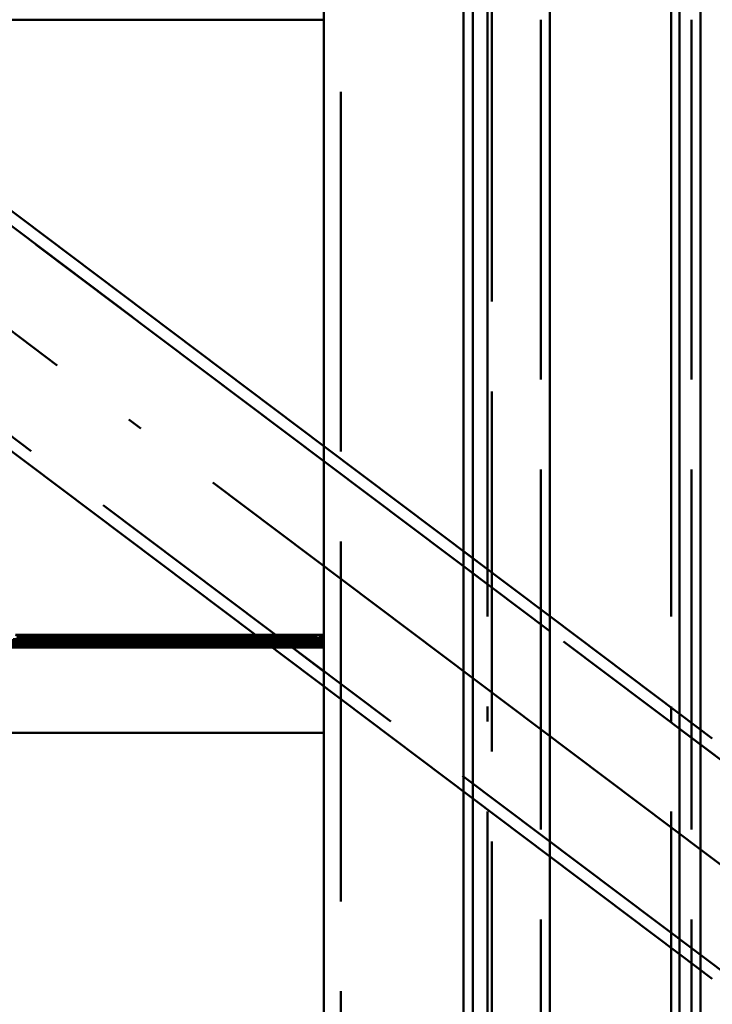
# Paper-space layout 'Layout1' of a CAD drawing. Extents: x -2 to 1033, y -36 to 596.
# Tile 234 of 256: x 374.47 to 380.24, y 486.28 to 494.49. Entities that reach past the tile are written whole.
import ezdxf

# ---------------------------------------------------------------- set-up
doc = ezdxf.new("R2010")
doc.units = 0
doc.linetypes.add('ACAD_ISO02W100', pattern=[15, 12, -3])
doc.linetypes.add('ACAD_ISO04W100', pattern=[30.5, 24, -3, 0.5, -3])
for name, color, linetype, lineweight in [('SS_ZEBRIK KOŠ', 75, 'CONTINUOUS', 50), ('SS_ZEBRIKY', 24, 'CONTINUOUS', 50), ('SS_ZTUŽENÍ STĚNY', 203, 'CONTINUOUS', 50)]:
    doc.layers.add(name, color=color, linetype=linetype, lineweight=lineweight)

psp = doc.layouts.get("Layout1")

# ---------------------------------------------------------------- linework, layer by layer
at = {"layer": 'SS_ZEBRIK KOŠ', "color": 1, "linetype": 'Continuous', "ltscale": 0.25}
for p, q in [((378.1698, 546.985), (378.1698, 420.885)), ((378.2464, 420.885), (378.2464, 546.985)), ((378.8892, 420.885), (378.8892, 546.985)), ((379.9707, 515.085), (379.9707, 484.685)), ((380.1444, 515.085), (380.1444, 484.685))]:
    psp.add_line(p, q, dxfattribs=at)
at = {"layer": 'SS_ZEBRIK KOŠ', "color": 7, "linetype": 'ACAD_ISO04W100', "ltscale": 0.25}
for p, q in [((378.3686, 420.885), (378.3686, 546.985)), ((379.9, 420.885), (379.9, 546.985))]:
    psp.add_line(p, q, dxfattribs=at)
at = {"layer": 'SS_ZEBRIK KOŠ', "color": 3, "linetype": 'ACAD_ISO02W100', "ltscale": 0.25}
for p, q in [((378.8126, 546.985), (378.8126, 420.885)), ((380.0692, 546.985), (380.0692, 420.885))]:
    psp.add_line(p, q, dxfattribs=at)
at = {"layer": 'SS_ZEBRIKY', "color": 7, "linetype": 'ACAD_ISO04W100', "ltscale": 0.25}
psp.add_line((377.0063, 524.985), (377.0063, 378.385), dxfattribs=at)
at = {"layer": 'SS_ZEBRIKY', "color": 3, "linetype": 'ACAD_ISO02W100', "ltscale": 0.25}
for p, q in [((377.1463, 378.385), (377.1463, 524.985)), ((378.4063, 420.885), (378.4063, 524.985)), ((374.4161, 489.3202), (374.5966, 489.3202)), ((374.4374, 489.3568), (374.5053, 489.321)), ((374.4463, 489.321), (374.4764, 489.281)), ((374.5063, 489.321), (374.4463, 489.321)), ((374.5063, 489.321), (374.4579, 489.281)), ((374.4764, 489.281), (374.5063, 489.321)), ((374.5063, 489.3568), (374.5053, 489.321)), ((374.5063, 489.3568), (374.6099, 489.321)), ((374.5063, 489.3568), (374.5063, 489.321)), ((374.5063, 489.321), (374.5363, 489.281)), ((374.5063, 489.321), (374.5548, 489.281)), ((374.5663, 489.321), (374.5063, 489.321)), ((374.5363, 489.281), (374.5663, 489.321)), ((374.6184, 489.3568), (374.5469, 489.321)), ((374.5548, 489.281), (374.5663, 489.321)), ((374.6524, 489.321), (374.5583, 489.281)), ((374.6313, 489.3185), (374.5583, 489.281)), ((374.5663, 489.321), (374.5753, 489.3568)), ((374.5663, 489.321), (374.5935, 489.281)), ((374.6403, 489.281), (374.5663, 489.321)), ((374.5663, 489.321), (374.6679, 489.281)), ((374.6103, 489.321), (374.5663, 489.321)), ((374.5683, 489.281), (374.6524, 489.321)), ((374.6363, 489.321), (374.5683, 489.281)), ((374.5743, 489.321), (374.6369, 489.3568)), ((374.5743, 489.321), (374.6184, 489.3568)), ((374.5748, 489.321), (374.6369, 489.3568)), ((374.5748, 489.321), (374.6184, 489.3568)), ((374.6099, 489.321), (374.5753, 489.3568)), ((374.6869, 489.321), (374.5753, 489.3568)), ((374.5948, 489.281), (374.6413, 489.3133)), ((374.5948, 489.281), (374.6568, 489.3054)), ((374.6103, 489.321), (374.6258, 489.3568)), ((374.6403, 489.281), (374.6103, 489.321)), ((374.6103, 489.321), (374.6679, 489.281)), ((374.6944, 489.281), (374.6103, 489.321)), ((374.6103, 489.321), (374.7043, 489.281)), ((374.6134, 489.321), (374.6103, 489.321)), ((374.6184, 489.3568), (374.6363, 489.321)), ((374.6224, 489.281), (374.6963, 489.321)), ((374.6224, 489.281), (374.6524, 489.321)), ((374.6869, 489.321), (374.6258, 489.3568)), ((374.7158, 489.321), (374.6258, 489.3568)), ((374.6263, 489.321), (374.6442, 489.3568)), ((374.6944, 489.281), (374.6263, 489.321)), ((374.7043, 489.281), (374.6263, 489.321)), ((374.6363, 489.321), (374.6313, 489.3185)), ((374.6493, 489.321), (374.6369, 489.3568)), ((374.6401, 489.3486), (374.6369, 489.3568)), ((374.6524, 489.321), (374.6369, 489.3568)), ((374.6369, 489.3568), (374.6403, 489.349)), ((374.651, 489.321), (374.6401, 489.3486)), ((374.6403, 489.349), (374.6524, 489.321)), ((374.6413, 489.3133), (374.6524, 489.321)), ((374.6493, 489.321), (374.6874, 489.3568)), ((374.6661, 489.3202), (374.6493, 489.321)), ((374.651, 489.321), (374.6728, 489.3425)), ((374.6568, 489.3054), (374.6963, 489.321)), ((374.6661, 489.3202), (374.7563, 489.3568)), ((374.6661, 489.3202), (374.6874, 489.3568)), ((374.6796, 489.3168), (374.6661, 489.3202)), ((374.6692, 489.281), (374.6963, 489.321)), ((374.6796, 489.3168), (374.7563, 489.3568)), ((374.7563, 489.3115), (374.6796, 489.3168)), ((374.6963, 489.321), (374.6874, 489.3568)), ((374.6963, 489.321), (374.6936, 489.3321)), ((374.7079, 489.281), (374.6963, 489.321)), ((374.6963, 489.321), (374.7264, 489.281)), ((374.7079, 489.281), (374.7563, 489.321)), ((374.7563, 489.321), (374.7264, 489.281)), ((374.7563, 489.3568), (374.7303, 489.3168)), ((374.7303, 489.3168), (374.7563, 489.3115)), ((374.7563, 489.3568), (374.7824, 489.3168)), ((374.7563, 489.3568), (374.833, 489.3168)), ((374.7563, 489.3568), (374.7563, 489.321)), ((374.7563, 489.321), (374.7863, 489.281)), ((374.7563, 489.321), (374.8048, 489.281)), ((374.7563, 489.3115), (374.833, 489.3168)), ((374.7824, 489.3168), (374.7563, 489.3115)), ((374.8163, 489.321), (374.7863, 489.281)), ((374.8163, 489.321), (374.8048, 489.281)), ((374.8083, 489.281), (374.9024, 489.321)), ((374.8863, 489.321), (374.8083, 489.281)), ((374.8253, 489.3568), (374.8163, 489.321)), ((374.8191, 489.3321), (374.8163, 489.321)), ((374.8163, 489.321), (374.8344, 489.2944)), ((374.8163, 489.321), (374.8903, 489.281)), ((374.8163, 489.321), (374.8559, 489.3054)), ((374.9024, 489.321), (374.8183, 489.281)), ((374.8863, 489.321), (374.8183, 489.281)), ((374.8253, 489.3568), (374.8191, 489.3321)), ((374.8226, 489.3339), (374.8599, 489.321)), ((374.8869, 489.3568), (374.8248, 489.321)), ((374.8248, 489.321), (374.8684, 489.3568)), ((374.8253, 489.3568), (374.833, 489.3168)), ((374.8253, 489.3568), (374.8466, 489.3202)), ((374.8253, 489.3568), (374.8634, 489.321)), ((374.833, 489.3168), (374.8466, 489.3202)), ((374.8393, 489.3423), (374.8599, 489.321)), ((374.8448, 489.281), (374.9463, 489.321)), ((374.8448, 489.281), (374.9024, 489.321)), ((374.8634, 489.321), (374.8466, 489.3202)), ((374.8516, 489.3484), (374.8767, 489.3403)), ((374.8559, 489.3054), (374.9179, 489.281)), ((374.8758, 489.3568), (374.8603, 489.321)), ((374.8724, 489.349), (374.8603, 489.321)), ((374.8603, 489.321), (374.8903, 489.281)), ((374.8603, 489.321), (374.8713, 489.3133)), ((374.8603, 489.321), (374.9444, 489.281)), ((374.8745, 489.315), (374.8603, 489.321)), ((374.8758, 489.3568), (374.8634, 489.321)), ((374.8684, 489.3568), (374.8863, 489.321)), ((374.8713, 489.3133), (374.9179, 489.281)), ((374.8758, 489.3568), (374.8724, 489.349)), ((374.9463, 489.321), (374.8724, 489.281)), ((374.9024, 489.321), (374.8724, 489.281)), ((374.9543, 489.281), (374.8745, 489.315)), ((374.8758, 489.3568), (374.9369, 489.321)), ((374.8758, 489.3568), (374.9389, 489.321)), ((374.8758, 489.3568), (374.9658, 489.321)), ((374.8763, 489.321), (374.8942, 489.3568)), ((374.8763, 489.321), (374.9444, 489.281)), ((374.8813, 489.3185), (374.8763, 489.321)), ((374.8767, 489.3403), (374.9369, 489.321)), ((374.9543, 489.281), (374.8813, 489.3185)), ((374.8869, 489.3568), (374.901, 489.321)), ((374.8869, 489.3568), (374.9024, 489.321)), ((374.9389, 489.321), (374.8942, 489.3568)), ((374.9658, 489.321), (374.8942, 489.3568)), ((374.9024, 489.321), (374.8993, 489.321)), ((374.9374, 489.3568), (374.901, 489.321)), ((374.9463, 489.321), (374.9024, 489.321)), ((374.9161, 489.3202), (375.0966, 489.3202)), ((374.9463, 489.321), (374.9192, 489.281)), ((374.9374, 489.3568), (374.9463, 489.321)), ((374.9374, 489.3568), (375.0053, 489.321)), ((374.9463, 489.321), (374.9579, 489.281)), ((374.9463, 489.321), (374.9764, 489.281)), ((375.0063, 489.321), (374.9463, 489.321)), ((375.0063, 489.321), (374.9579, 489.281)), ((374.9764, 489.281), (375.0063, 489.321)), ((375.0063, 489.3568), (375.0053, 489.321)), ((375.0063, 489.3568), (375.1099, 489.321)), ((375.0063, 489.3568), (375.0063, 489.321)), ((375.0063, 489.321), (375.0363, 489.281)), ((375.0063, 489.321), (375.0548, 489.281)), ((375.0663, 489.321), (375.0063, 489.321)), ((375.0363, 489.281), (375.0663, 489.321)), ((375.1184, 489.3568), (375.0469, 489.321)), ((375.0548, 489.281), (375.0663, 489.321)), ((375.1524, 489.321), (375.0583, 489.281)), ((375.1313, 489.3185), (375.0583, 489.281)), ((375.0663, 489.321), (375.0753, 489.3568)), ((375.0663, 489.321), (375.0935, 489.281)), ((375.1403, 489.281), (375.0663, 489.321)), ((375.0663, 489.321), (375.1679, 489.281)), ((375.1103, 489.321), (375.0663, 489.321)), ((375.0683, 489.281), (375.1524, 489.321)), ((375.1363, 489.321), (375.0683, 489.281)), ((375.0743, 489.321), (375.1369, 489.3568)), ((375.0743, 489.321), (375.1184, 489.3568)), ((375.0748, 489.321), (375.1369, 489.3568)), ((375.0748, 489.321), (375.1184, 489.3568)), ((375.1099, 489.321), (375.0753, 489.3568)), ((375.1869, 489.321), (375.0753, 489.3568)), ((375.0948, 489.281), (375.1413, 489.3133)), ((375.0948, 489.281), (375.1568, 489.3054)), ((375.1103, 489.321), (375.1258, 489.3568)), ((375.1403, 489.281), (375.1103, 489.321)), ((375.1103, 489.321), (375.1679, 489.281)), ((375.1944, 489.281), (375.1103, 489.321)), ((375.1103, 489.321), (375.2043, 489.281)), ((375.1134, 489.321), (375.1103, 489.321)), ((375.1184, 489.3568), (375.1363, 489.321)), ((375.1224, 489.281), (375.1963, 489.321)), ((375.1224, 489.281), (375.1524, 489.321)), ((375.1869, 489.321), (375.1258, 489.3568)), ((375.2158, 489.321), (375.1258, 489.3568)), ((375.1263, 489.321), (375.1442, 489.3568)), ((375.1944, 489.281), (375.1263, 489.321)), ((375.2043, 489.281), (375.1263, 489.321)), ((375.1363, 489.321), (375.1313, 489.3185)), ((375.1493, 489.321), (375.1369, 489.3568)), ((375.1401, 489.3486), (375.1369, 489.3568)), ((375.1524, 489.321), (375.1369, 489.3568)), ((375.1369, 489.3568), (375.1403, 489.349)), ((375.151, 489.321), (375.1401, 489.3486)), ((375.1403, 489.349), (375.1524, 489.321)), ((375.1413, 489.3133), (375.1524, 489.321)), ((375.1493, 489.321), (375.1874, 489.3568)), ((375.1493, 489.321), (375.1661, 489.3202)), ((375.151, 489.321), (375.1728, 489.3425)), ((375.1568, 489.3054), (375.1963, 489.321)), ((375.1661, 489.3202), (375.2563, 489.3568)), ((375.1661, 489.3202), (375.1874, 489.3568)), ((375.1661, 489.3202), (375.1796, 489.3168)), ((375.1692, 489.281), (375.1963, 489.321)), ((375.1796, 489.3168), (375.2563, 489.3568)), ((375.1796, 489.3168), (375.2563, 489.3115)), ((375.1963, 489.321), (375.1874, 489.3568)), ((375.1963, 489.321), (375.1936, 489.3321)), ((375.2079, 489.281), (375.1963, 489.321)), ((375.1963, 489.321), (375.2264, 489.281)), ((375.2079, 489.281), (375.2563, 489.321)), ((375.2563, 489.321), (375.2264, 489.281)), ((375.2563, 489.3568), (375.2303, 489.3168)), ((375.2303, 489.3168), (375.2563, 489.3115)), ((375.2563, 489.3568), (375.2824, 489.3168)), ((375.2563, 489.3568), (375.333, 489.3168)), ((375.2563, 489.3568), (375.2563, 489.321)), ((375.2563, 489.321), (375.2863, 489.281)), ((375.2563, 489.321), (375.3048, 489.281)), ((375.2563, 489.3115), (375.333, 489.3168)), ((375.2824, 489.3168), (375.2563, 489.3115)), ((375.2863, 489.281), (375.3163, 489.321)), ((375.3163, 489.321), (375.3048, 489.281)), ((375.3083, 489.281), (375.4024, 489.321)), ((375.3863, 489.321), (375.3083, 489.281)), ((375.3253, 489.3568), (375.3163, 489.321)), ((375.3163, 489.321), (375.3344, 489.2944)), ((375.3163, 489.321), (375.3903, 489.281)), ((375.3163, 489.321), (375.3559, 489.3054)), ((375.4024, 489.321), (375.3183, 489.281)), ((375.3863, 489.321), (375.3183, 489.281)), ((375.3226, 489.3339), (375.3599, 489.321)), ((375.3869, 489.3568), (375.3248, 489.321)), ((375.3248, 489.321), (375.3684, 489.3568)), ((375.3253, 489.3568), (375.333, 489.3168)), ((375.3253, 489.3568), (375.3466, 489.3202)), ((375.3253, 489.3568), (375.3634, 489.321)), ((375.333, 489.3168), (375.3466, 489.3202)), ((375.3393, 489.3423), (375.3599, 489.321)), ((375.3448, 489.281), (375.4463, 489.321)), ((375.3448, 489.281), (375.4024, 489.321)), ((375.3634, 489.321), (375.3466, 489.3202)), ((375.3516, 489.3484), (375.3767, 489.3403)), ((375.3559, 489.3054), (375.4179, 489.281)), ((375.3758, 489.3568), (375.3603, 489.321)), ((375.3724, 489.349), (375.3603, 489.321)), ((375.3603, 489.321), (375.3903, 489.281)), ((375.3603, 489.321), (375.3713, 489.3133)), ((375.3603, 489.321), (375.4444, 489.281)), ((375.3745, 489.315), (375.3603, 489.321)), ((375.3758, 489.3568), (375.3634, 489.321)), ((375.3684, 489.3568), (375.3863, 489.321)), ((375.3713, 489.3133), (375.4179, 489.281)), ((375.3758, 489.3568), (375.3724, 489.349)), ((375.4463, 489.321), (375.3724, 489.281)), ((375.4024, 489.321), (375.3724, 489.281)), ((375.4543, 489.281), (375.3745, 489.315)), ((375.3758, 489.3568), (375.4369, 489.321)), ((375.3758, 489.3568), (375.4389, 489.321)), ((375.3758, 489.3568), (375.4658, 489.321)), ((375.3763, 489.321), (375.3813, 489.331)), ((375.3763, 489.321), (375.4444, 489.281)), ((375.3813, 489.3185), (375.3763, 489.321)), ((375.3767, 489.3403), (375.4369, 489.321)), ((375.3813, 489.331), (375.3942, 489.3568)), ((375.4543, 489.281), (375.3813, 489.3185)), ((375.3869, 489.3568), (375.401, 489.321)), ((375.3869, 489.3568), (375.4024, 489.321)), ((375.4389, 489.321), (375.3942, 489.3568)), ((375.4658, 489.321), (375.3942, 489.3568)), ((375.4024, 489.321), (375.3993, 489.321)), ((375.4374, 489.3568), (375.401, 489.321)), ((375.4463, 489.321), (375.4024, 489.321)), ((375.4161, 489.3202), (375.5966, 489.3202)), ((375.4463, 489.321), (375.4192, 489.281)), ((375.4374, 489.3568), (375.4463, 489.321)), ((375.4374, 489.3568), (375.5053, 489.321)), ((375.4463, 489.321), (375.4579, 489.281)), ((375.4463, 489.321), (375.4764, 489.281)), ((375.5063, 489.321), (375.4463, 489.321)), ((375.5063, 489.321), (375.4579, 489.281)), ((375.4764, 489.281), (375.5063, 489.321)), ((375.5063, 489.3568), (375.5053, 489.321)), ((375.6099, 489.321), (375.5063, 489.3568)), ((375.5063, 489.3568), (375.5063, 489.321)), ((375.5363, 489.281), (375.5063, 489.321)), ((375.5548, 489.281), (375.5063, 489.321)), ((375.5663, 489.321), (375.5063, 489.321)), ((375.5363, 489.281), (375.5663, 489.321)), ((375.6184, 489.3568), (375.5469, 489.321)), ((375.5548, 489.281), (375.5663, 489.321)), ((375.6313, 489.3185), (375.5583, 489.281)), ((375.6382, 489.315), (375.5583, 489.281)), ((375.5663, 489.321), (375.5753, 489.3568)), ((375.5663, 489.321), (375.5935, 489.281)), ((375.6403, 489.281), (375.5663, 489.321)), ((375.5663, 489.321), (375.6679, 489.281)), ((375.6103, 489.321), (375.5663, 489.321)), ((375.5683, 489.281), (375.6524, 489.321)), ((375.5683, 489.281), (375.6363, 489.321)), ((375.6369, 489.3568), (375.5743, 489.321)), ((375.5743, 489.321), (375.6184, 489.3568)), ((375.5748, 489.321), (375.6369, 489.3568)), ((375.5748, 489.321), (375.6184, 489.3568)), ((375.6099, 489.321), (375.5753, 489.3568)), ((375.6869, 489.321), (375.5753, 489.3568)), ((375.5948, 489.281), (375.6413, 489.3133)), ((375.5948, 489.281), (375.6568, 489.3054)), ((375.6103, 489.321), (375.6258, 489.3568)), ((375.6403, 489.281), (375.6103, 489.321)), ((375.6103, 489.321), (375.6679, 489.281)), ((375.6944, 489.281), (375.6103, 489.321)), ((375.6103, 489.321), (375.7043, 489.281)), ((375.6134, 489.321), (375.6103, 489.321)), ((375.6184, 489.3568), (375.6363, 489.321)), ((375.6224, 489.281), (375.6963, 489.321)), ((375.6224, 489.281), (375.6524, 489.321)), ((375.6869, 489.321), (375.6258, 489.3568)), ((375.7158, 489.321), (375.6258, 489.3568)), ((375.6263, 489.321), (375.6442, 489.3568)), ((375.6944, 489.281), (375.6263, 489.321)), ((375.7043, 489.281), (375.6263, 489.321)), ((375.6363, 489.321), (375.6313, 489.3185)), ((375.6493, 489.321), (375.6369, 489.3568)), ((375.6401, 489.3486), (375.6369, 489.3568)), ((375.6369, 489.3568), (375.6403, 489.349)), ((375.6524, 489.321), (375.6369, 489.3568)), ((375.6524, 489.321), (375.6382, 489.315)), ((375.651, 489.321), (375.6401, 489.3486)), ((375.6403, 489.349), (375.6524, 489.321)), ((375.6413, 489.3133), (375.6524, 489.321)), ((375.6493, 489.321), (375.6874, 489.3568)), ((375.6493, 489.321), (375.6661, 489.3202)), ((375.6728, 489.3425), (375.651, 489.321)), ((375.6568, 489.3054), (375.6963, 489.321)), ((375.6661, 489.3202), (375.7563, 489.3568)), ((375.6661, 489.3202), (375.6874, 489.3568)), ((375.6661, 489.3202), (375.6796, 489.3168)), ((375.6692, 489.281), (375.6963, 489.321)), ((375.6796, 489.3168), (375.7563, 489.3568)), ((375.6796, 489.3168), (375.7563, 489.3115)), ((375.6963, 489.321), (375.6874, 489.3568)), ((375.6963, 489.321), (375.6936, 489.3321)), ((375.7079, 489.281), (375.6963, 489.321)), ((375.6963, 489.321), (375.7264, 489.281)), ((375.7079, 489.281), (375.7563, 489.321)), ((375.7264, 489.281), (375.7563, 489.321)), ((375.7563, 489.3568), (375.7303, 489.3168)), ((375.7303, 489.3168), (375.7563, 489.3115)), ((375.7824, 489.3168), (375.7563, 489.3568)), ((375.7563, 489.3568), (375.833, 489.3168)), ((375.7563, 489.321), (375.7563, 489.3568)), ((375.7563, 489.321), (375.7863, 489.281)), ((375.7563, 489.321), (375.8048, 489.281)), ((375.7563, 489.3115), (375.833, 489.3168)), ((375.7563, 489.3115), (375.7824, 489.3168)), ((375.7863, 489.281), (375.8163, 489.321)), ((375.8048, 489.281), (375.8163, 489.321)), ((375.8083, 489.281), (375.9024, 489.321)), ((375.8863, 489.321), (375.8083, 489.281)), ((375.8253, 489.3568), (375.8163, 489.321)), ((375.8191, 489.3321), (375.8163, 489.321)), ((375.8163, 489.321), (375.8344, 489.2944)), ((375.8163, 489.321), (375.8903, 489.281)), ((375.8163, 489.321), (375.8559, 489.3054)), ((375.9024, 489.321), (375.8183, 489.281)), ((375.8863, 489.321), (375.8183, 489.281)), ((375.8253, 489.3568), (375.8191, 489.3321)), ((375.8226, 489.3339), (375.8599, 489.321)), ((375.8869, 489.3568), (375.8248, 489.321)), ((375.8248, 489.321), (375.8684, 489.3568)), ((375.833, 489.3168), (375.8253, 489.3568)), ((375.8253, 489.3568), (375.8466, 489.3202)), ((375.8253, 489.3568), (375.8634, 489.321)), ((375.833, 489.3168), (375.8466, 489.3202)), ((375.8393, 489.3423), (375.8599, 489.321)), ((375.8448, 489.281), (375.9463, 489.321)), ((375.8448, 489.281), (375.9024, 489.321)), ((375.8634, 489.321), (375.8466, 489.3202)), ((375.8516, 489.3484), (375.8767, 489.3403)), ((375.8559, 489.3054), (375.9179, 489.281)), ((375.8758, 489.3568), (375.8603, 489.321)), ((375.8724, 489.349), (375.8603, 489.321)), ((375.8603, 489.321), (375.8903, 489.281)), ((375.8603, 489.321), (375.8713, 489.3133)), ((375.8603, 489.321), (375.9444, 489.281)), ((375.8745, 489.315), (375.8603, 489.321)), ((375.8758, 489.3568), (375.8634, 489.321)), ((375.8684, 489.3568), (375.8863, 489.321)), ((375.8713, 489.3133), (375.9179, 489.281)), ((375.8758, 489.3568), (375.8724, 489.349)), ((375.9463, 489.321), (375.8724, 489.281)), ((375.9024, 489.321), (375.8724, 489.281)), ((375.9543, 489.281), (375.8745, 489.315)), ((375.8758, 489.3568), (375.9369, 489.321)), ((375.8758, 489.3568), (375.9389, 489.321)), ((375.8758, 489.3568), (375.9658, 489.321)), ((375.8763, 489.321), (375.8942, 489.3568)), ((375.8763, 489.321), (375.9444, 489.281)), ((375.8813, 489.3185), (375.8763, 489.321)), ((375.8767, 489.3403), (375.9369, 489.321)), ((375.9543, 489.281), (375.8813, 489.3185)), ((375.8869, 489.3568), (375.901, 489.321)), ((375.8869, 489.3568), (375.9024, 489.321)), ((375.9389, 489.321), (375.8942, 489.3568)), ((375.9658, 489.321), (375.8942, 489.3568)), ((375.9024, 489.321), (375.8993, 489.321)), ((375.9374, 489.3568), (375.901, 489.321)), ((375.9463, 489.321), (375.9024, 489.321)), ((375.9161, 489.3202), (376.0966, 489.3202)), ((375.9192, 489.281), (375.9463, 489.321)), ((375.9374, 489.3568), (375.9463, 489.321)), ((375.9374, 489.3568), (376.0053, 489.321)), ((375.9463, 489.321), (375.9579, 489.281)), ((375.9764, 489.281), (375.9463, 489.321)), ((376.0063, 489.321), (375.9463, 489.321)), ((375.9579, 489.281), (376.0063, 489.321)), ((375.9764, 489.281), (376.0063, 489.321)), ((376.0063, 489.3568), (376.0053, 489.321)), ((376.1099, 489.321), (376.0063, 489.3568)), ((376.0063, 489.321), (376.0063, 489.3568)), ((376.0363, 489.281), (376.0063, 489.321)), ((376.0548, 489.281), (376.0063, 489.321)), ((376.0663, 489.321), (376.0063, 489.321)), ((376.0363, 489.281), (376.0663, 489.321)), ((376.1184, 489.3568), (376.0469, 489.321)), ((376.0548, 489.281), (376.0663, 489.321)), ((376.1524, 489.321), (376.0583, 489.281)), ((376.1313, 489.3185), (376.0583, 489.281)), ((376.0663, 489.321), (376.0753, 489.3568)), ((376.0663, 489.321), (376.0935, 489.281)), ((376.1403, 489.281), (376.0663, 489.321)), ((376.0663, 489.321), (376.1679, 489.281)), ((376.1103, 489.321), (376.0663, 489.321)), ((376.0683, 489.281), (376.1524, 489.321)), ((376.0683, 489.281), (376.1363, 489.321)), ((376.1369, 489.3568), (376.0743, 489.321)), ((376.0743, 489.321), (376.1184, 489.3568)), ((376.0748, 489.321), (376.1369, 489.3568)), ((376.0748, 489.321), (376.1184, 489.3568)), ((376.1099, 489.321), (376.0753, 489.3568)), ((376.1869, 489.321), (376.0753, 489.3568)), ((376.0948, 489.281), (376.1413, 489.3133)), ((376.0948, 489.281), (376.1568, 489.3054)), ((376.1103, 489.321), (376.1258, 489.3568)), ((376.1403, 489.281), (376.1103, 489.321)), ((376.1103, 489.321), (376.1679, 489.281)), ((376.1944, 489.281), (376.1103, 489.321)), ((376.1103, 489.321), (376.2043, 489.281)), ((376.1134, 489.321), (376.1103, 489.321)), ((376.1184, 489.3568), (376.1363, 489.321)), ((376.1224, 489.281), (376.1963, 489.321)), ((376.1224, 489.281), (376.1524, 489.321)), ((376.1869, 489.321), (376.1258, 489.3568)), ((376.2158, 489.321), (376.1258, 489.3568)), ((376.1263, 489.321), (376.1442, 489.3568)), ((376.1944, 489.281), (376.1263, 489.321)), ((376.2043, 489.281), (376.1263, 489.321)), ((376.1363, 489.321), (376.1313, 489.3185)), ((376.1493, 489.321), (376.1369, 489.3568)), ((376.1401, 489.3486), (376.1369, 489.3568)), ((376.1524, 489.321), (376.1369, 489.3568)), ((376.1369, 489.3568), (376.1403, 489.349)), ((376.151, 489.321), (376.1401, 489.3486)), ((376.1403, 489.349), (376.1524, 489.321)), ((376.1413, 489.3133), (376.1524, 489.321)), ((376.1493, 489.321), (376.1874, 489.3568)), ((376.1661, 489.3202), (376.1493, 489.321)), ((376.151, 489.321), (376.1728, 489.3425)), ((376.1568, 489.3054), (376.1963, 489.321)), ((376.1661, 489.3202), (376.2563, 489.3568)), ((376.1661, 489.3202), (376.1874, 489.3568)), ((376.1796, 489.3168), (376.1661, 489.3202)), ((376.1692, 489.281), (376.1963, 489.321)), ((376.1796, 489.3168), (376.2563, 489.3568)), ((376.2563, 489.3115), (376.1796, 489.3168)), ((376.1963, 489.321), (376.1874, 489.3568)), ((376.1963, 489.321), (376.1936, 489.3321)), ((376.2079, 489.281), (376.1963, 489.321)), ((376.1963, 489.321), (376.2264, 489.281)), ((376.2079, 489.281), (376.2563, 489.321)), ((376.2264, 489.281), (376.2563, 489.321)), ((376.2563, 489.3568), (376.2303, 489.3168)), ((376.2303, 489.3168), (376.2563, 489.3115)), ((376.2824, 489.3168), (376.2563, 489.3568)), ((376.2563, 489.3568), (376.333, 489.3168)), ((376.2563, 489.321), (376.2563, 489.3568)), ((376.2563, 489.321), (376.2863, 489.281)), ((376.2563, 489.321), (376.3048, 489.281)), ((376.2563, 489.3115), (376.333, 489.3168)), ((376.2563, 489.3115), (376.2824, 489.3168)), ((376.2863, 489.281), (376.3163, 489.321)), ((376.3048, 489.281), (376.3163, 489.321)), ((376.3083, 489.281), (376.4024, 489.321)), ((376.3863, 489.321), (376.3083, 489.281)), ((376.3253, 489.3568), (376.3163, 489.321)), ((376.3163, 489.321), (376.3344, 489.2944)), ((376.3163, 489.321), (376.3903, 489.281)), ((376.3163, 489.321), (376.3559, 489.3054)), ((376.4024, 489.321), (376.3183, 489.281)), ((376.3863, 489.321), (376.3183, 489.281)), ((376.3226, 489.3339), (376.3599, 489.321)), ((376.3869, 489.3568), (376.3248, 489.321)), ((376.3248, 489.321), (376.3684, 489.3568)), ((376.3253, 489.3568), (376.333, 489.3168)), ((376.3253, 489.3568), (376.3466, 489.3202)), ((376.3253, 489.3568), (376.3634, 489.321)), ((376.333, 489.3168), (376.3466, 489.3202)), ((376.3393, 489.3423), (376.3599, 489.321)), ((376.3448, 489.281), (376.4463, 489.321)), ((376.3448, 489.281), (376.4024, 489.321)), ((376.3634, 489.321), (376.3466, 489.3202)), ((376.3516, 489.3484), (376.3767, 489.3403)), ((376.3559, 489.3054), (376.4179, 489.281)), ((376.3758, 489.3568), (376.3603, 489.321)), ((376.3724, 489.349), (376.3603, 489.321)), ((376.3603, 489.321), (376.3903, 489.281)), ((376.3603, 489.321), (376.3713, 489.3133)), ((376.3603, 489.321), (376.4444, 489.281)), ((376.3745, 489.315), (376.3603, 489.321)), ((376.3758, 489.3568), (376.3634, 489.321)), ((376.3684, 489.3568), (376.3863, 489.321)), ((376.3713, 489.3133), (376.4179, 489.281)), ((376.3758, 489.3568), (376.3724, 489.349)), ((376.4463, 489.321), (376.3724, 489.281)), ((376.4024, 489.321), (376.3724, 489.281)), ((376.4543, 489.281), (376.3745, 489.315)), ((376.3758, 489.3568), (376.4369, 489.321)), ((376.3758, 489.3568), (376.4389, 489.321)), ((376.3758, 489.3568), (376.4658, 489.321)), ((376.3763, 489.321), (376.3942, 489.3568)), ((376.3763, 489.321), (376.4444, 489.281)), ((376.3813, 489.3185), (376.3763, 489.321)), ((376.3767, 489.3403), (376.4369, 489.321)), ((376.4543, 489.281), (376.3813, 489.3185)), ((376.3869, 489.3568), (376.401, 489.321)), ((376.3869, 489.3568), (376.4024, 489.321)), ((376.4389, 489.321), (376.3942, 489.3568)), ((376.4658, 489.321), (376.3942, 489.3568)), ((376.4024, 489.321), (376.3993, 489.321)), ((376.4374, 489.3568), (376.401, 489.321)), ((376.4463, 489.321), (376.4024, 489.321)), ((376.4161, 489.3202), (376.5966, 489.3202)), ((376.4192, 489.281), (376.4463, 489.321)), ((376.4374, 489.3568), (376.4463, 489.321)), ((376.4374, 489.3568), (376.5053, 489.321)), ((376.4463, 489.321), (376.4579, 489.281)), ((376.4764, 489.281), (376.4463, 489.321)), ((376.5063, 489.321), (376.4463, 489.321)), ((376.4579, 489.281), (376.5063, 489.321)), ((376.4764, 489.281), (376.5063, 489.321)), ((376.5053, 489.321), (376.5063, 489.3568)), ((376.6099, 489.321), (376.5063, 489.3568)), ((376.5063, 489.321), (376.5063, 489.3568)), ((376.5363, 489.281), (376.5063, 489.321)), ((376.5548, 489.281), (376.5063, 489.321)), ((376.5663, 489.321), (376.5063, 489.321)), ((376.5363, 489.281), (376.5663, 489.321)), ((376.6184, 489.3568), (376.5469, 489.321)), ((376.5548, 489.281), (376.5663, 489.321)), ((376.6313, 489.3185), (376.5583, 489.281)), ((376.6382, 489.315), (376.5583, 489.281)), ((376.5663, 489.321), (376.5753, 489.3568)), ((376.5663, 489.321), (376.5935, 489.281)), ((376.6403, 489.281), (376.5663, 489.321)), ((376.5663, 489.321), (376.6679, 489.281)), ((376.6103, 489.321), (376.5663, 489.321)), ((376.5683, 489.281), (376.6524, 489.321)), ((376.5683, 489.281), (376.6363, 489.321)), ((376.5743, 489.321), (376.6369, 489.3568)), ((376.6184, 489.3568), (376.5743, 489.321)), ((376.5748, 489.321), (376.6369, 489.3568)), ((376.5748, 489.321), (376.6184, 489.3568)), ((376.6099, 489.321), (376.5753, 489.3568)), ((376.6869, 489.321), (376.5753, 489.3568)), ((376.5948, 489.281), (376.6413, 489.3133)), ((376.5948, 489.281), (376.6568, 489.3054)), ((376.6103, 489.321), (376.6258, 489.3568)), ((376.6403, 489.281), (376.6103, 489.321)), ((376.6103, 489.321), (376.6679, 489.281)), ((376.6944, 489.281), (376.6103, 489.321)), ((376.6103, 489.321), (376.7043, 489.281)), ((376.6134, 489.321), (376.6103, 489.321)), ((376.6184, 489.3568), (376.6313, 489.331)), ((376.6224, 489.281), (376.6963, 489.321)), ((376.6224, 489.281), (376.6524, 489.321)), ((376.6869, 489.321), (376.6258, 489.3568)), ((376.7158, 489.321), (376.6258, 489.3568)), ((376.6263, 489.321), (376.6442, 489.3568)), ((376.6944, 489.281), (376.6263, 489.321)), ((376.7043, 489.281), (376.6263, 489.321)), ((376.6313, 489.331), (376.6363, 489.321)), ((376.6363, 489.321), (376.6313, 489.3185)), ((376.6493, 489.321), (376.6369, 489.3568)), ((376.6401, 489.3486), (376.6369, 489.3568)), ((376.6369, 489.3568), (376.6403, 489.349)), ((376.6524, 489.321), (376.6369, 489.3568)), ((376.6524, 489.321), (376.6382, 489.315)), ((376.651, 489.321), (376.6401, 489.3486)), ((376.6403, 489.349), (376.6524, 489.321)), ((376.6413, 489.3133), (376.6524, 489.321)), ((376.6493, 489.321), (376.6874, 489.3568)), ((376.6493, 489.321), (376.6661, 489.3202)), ((376.651, 489.321), (376.6728, 489.3425)), ((376.6568, 489.3054), (376.6963, 489.321)), ((376.6661, 489.3202), (376.7563, 489.3568)), ((376.6661, 489.3202), (376.6874, 489.3568)), ((376.6661, 489.3202), (376.6796, 489.3168)), ((376.6692, 489.281), (376.6963, 489.321)), ((376.6796, 489.3168), (376.7563, 489.3568)), ((376.6796, 489.3168), (376.7563, 489.3115)), ((376.6963, 489.321), (376.6874, 489.3568)), ((376.6963, 489.321), (376.6936, 489.3321)), ((376.7079, 489.281), (376.6963, 489.321)), ((376.6963, 489.321), (376.7264, 489.281)), ((376.7079, 489.281), (376.7563, 489.321)), ((376.7264, 489.281), (376.7563, 489.321)), ((376.7303, 489.3168), (376.7563, 489.3568)), ((376.7563, 489.3115), (376.7303, 489.3168)), ((376.7824, 489.3168), (376.7563, 489.3568)), ((376.7563, 489.3568), (376.833, 489.3168)), ((376.7563, 489.321), (376.7563, 489.3568)), ((376.7563, 489.321), (376.7863, 489.281)), ((376.7563, 489.321), (376.8048, 489.281)), ((376.7563, 489.3115), (376.833, 489.3168)), ((376.7563, 489.3115), (376.7824, 489.3168)), ((376.7563, 489.3115), (377.0063, 489.3117)), ((377.0063, 489.286), (376.7563, 489.3115)), ((376.7863, 489.281), (376.8163, 489.321)), ((376.8869, 489.3568), (376.8044, 489.321)), ((376.8044, 489.321), (376.8684, 489.3568)), ((376.8163, 489.321), (376.8048, 489.281)), ((376.8113, 489.281), (376.9024, 489.321)), ((376.8863, 489.321), (376.8113, 489.281)), ((376.9024, 489.321), (376.8114, 489.281)), ((376.8863, 489.321), (376.8114, 489.281)), ((376.8253, 489.3568), (376.8163, 489.321)), ((376.8191, 489.332), (376.8163, 489.321)), ((376.8163, 489.321), (376.8349, 489.2936)), ((376.8163, 489.321), (376.8903, 489.281)), ((376.8566, 489.3052), (376.8163, 489.321)), ((376.8228, 489.3339), (376.8599, 489.321)), ((376.833, 489.3168), (376.8253, 489.3568)), ((376.8253, 489.3568), (376.8466, 489.3202)), ((376.8253, 489.3568), (376.8634, 489.321)), ((376.8869, 489.3568), (376.8328, 489.321)), ((376.833, 489.3168), (376.8466, 489.3202)), ((376.833, 489.3168), (377.0063, 489.3117)), ((376.8599, 489.321), (376.8394, 489.3422)), ((376.8466, 489.3202), (377.0063, 489.321)), ((376.8466, 489.3202), (376.8634, 489.321)), ((377.0063, 489.3117), (376.8466, 489.3202)), ((376.8497, 489.281), (376.9463, 489.321)), ((376.8497, 489.281), (376.9024, 489.321)), ((376.9463, 489.321), (376.8501, 489.281)), ((376.9024, 489.321), (376.8501, 489.281)), ((376.8516, 489.3484), (376.8767, 489.3403)), ((376.9179, 489.281), (376.8566, 489.3052)), ((376.8758, 489.3568), (376.8603, 489.321)), ((376.8603, 489.321), (376.8903, 489.281)), ((376.8716, 489.3132), (376.8603, 489.321)), ((376.8603, 489.321), (376.9444, 489.281)), ((376.8603, 489.321), (376.8748, 489.3149)), ((376.8634, 489.321), (376.8758, 489.3568)), ((376.8684, 489.3568), (376.8863, 489.321)), ((376.9179, 489.281), (376.8716, 489.3132)), ((376.8748, 489.3149), (376.9543, 489.281)), ((376.9369, 489.321), (376.8758, 489.3568)), ((376.8758, 489.3568), (376.9389, 489.321)), ((376.8758, 489.3568), (376.9658, 489.321)), ((376.8763, 489.321), (376.8942, 489.3568)), ((376.9444, 489.281), (376.8763, 489.321)), ((376.8814, 489.3184), (376.8763, 489.321)), ((376.8767, 489.3403), (376.9369, 489.321)), ((376.9374, 489.3568), (376.8794, 489.321)), ((376.8794, 489.321), (376.8869, 489.3568)), ((376.9543, 489.281), (376.8814, 489.3184)), ((376.8869, 489.3568), (376.9024, 489.321)), ((376.9389, 489.321), (376.8942, 489.3568)), ((376.9658, 489.321), (376.8942, 489.3568)), ((376.9024, 489.321), (376.8993, 489.321)), ((376.9463, 489.321), (376.9024, 489.321)), ((376.9192, 489.281), (376.9463, 489.321)), ((377.0063, 489.321), (376.9196, 489.281)), ((376.9463, 489.321), (376.9196, 489.281)), ((376.9374, 489.3568), (376.9393, 489.321)), ((376.9374, 489.3568), (376.9463, 489.321)), ((377.0063, 489.3568), (376.9393, 489.321)), ((376.9471, 489.281), (376.9463, 489.321)), ((377.0063, 489.321), (376.9463, 489.321)), ((376.9471, 489.281), (377.0063, 489.321)), ((376.9764, 489.281), (377.0063, 489.321)), ((369.0063, 489.286), (377.0063, 489.286)), ((377.0063, 489.2734), (369.0063, 489.2734)), ((369.0063, 489.267), (377.0063, 489.267)), ((369.0063, 489.266), (377.0063, 489.266)), ((377.0063, 489.2593), (369.0063, 489.2593)), ((374.4192, 489.281), (374.5063, 489.2734)), ((374.4192, 489.281), (374.4764, 489.281)), ((374.4764, 489.281), (374.5063, 489.2734)), ((374.4764, 489.281), (374.5363, 489.281)), ((374.5935, 489.281), (374.5063, 489.2734)), ((374.5063, 489.2734), (374.5363, 489.281)), ((374.5363, 489.281), (374.5935, 489.281)), ((374.5935, 489.281), (374.9192, 489.281)), ((374.7563, 489.2734), (374.6692, 489.281)), ((374.7264, 489.281), (374.7563, 489.2734)), ((374.7563, 489.2734), (374.8435, 489.281)), ((374.7863, 489.281), (374.7563, 489.2734)), ((374.8344, 489.2944), (374.8435, 489.281)), ((374.9192, 489.281), (375.0063, 489.2734)), ((374.9192, 489.281), (374.9764, 489.281)), ((374.9764, 489.281), (375.0063, 489.2734)), ((374.9764, 489.281), (375.0363, 489.281)), ((375.0935, 489.281), (375.0063, 489.2734)), ((375.0063, 489.2734), (375.0363, 489.281)), ((375.0363, 489.281), (375.0935, 489.281)), ((375.0935, 489.281), (375.4192, 489.281)), ((375.2563, 489.2734), (375.1692, 489.281)), ((375.2264, 489.281), (375.2563, 489.2734)), ((375.2563, 489.2734), (375.3435, 489.281)), ((375.2863, 489.281), (375.2563, 489.2734)), ((375.3344, 489.2944), (375.3435, 489.281)), ((375.4192, 489.281), (375.5063, 489.2734)), ((375.4192, 489.281), (375.4764, 489.281)), ((375.5063, 489.2734), (375.4764, 489.281)), ((375.4764, 489.281), (375.5363, 489.281)), ((375.5935, 489.281), (375.5063, 489.2734)), ((375.5063, 489.2734), (375.5363, 489.281)), ((375.5363, 489.281), (375.5935, 489.281)), ((375.5935, 489.281), (375.9192, 489.281)), ((375.7563, 489.2734), (375.6692, 489.281)), ((375.7264, 489.281), (375.7563, 489.2734)), ((375.7563, 489.2734), (375.8435, 489.281)), ((375.7563, 489.2734), (375.7863, 489.281)), ((375.8344, 489.2944), (375.8435, 489.281)), ((375.9192, 489.281), (376.0063, 489.2734)), ((375.9192, 489.281), (375.9764, 489.281)), ((376.0063, 489.2734), (375.9764, 489.281)), ((375.9764, 489.281), (376.0363, 489.281)), ((376.0935, 489.281), (376.0063, 489.2734)), ((376.0063, 489.2734), (376.0363, 489.281)), ((376.0363, 489.281), (376.0935, 489.281)), ((376.0935, 489.281), (376.4192, 489.281)), ((376.2563, 489.2734), (376.1692, 489.281)), ((376.2264, 489.281), (376.2563, 489.2734)), ((376.2563, 489.2734), (376.3435, 489.281)), ((376.2563, 489.2734), (376.2863, 489.281)), ((376.3344, 489.2944), (376.3435, 489.281)), ((376.4192, 489.281), (376.5063, 489.2734)), ((376.4192, 489.281), (376.4764, 489.281)), ((376.5063, 489.2734), (376.4764, 489.281)), ((376.4764, 489.281), (376.5363, 489.281)), ((376.5935, 489.281), (376.5063, 489.2734)), ((376.5063, 489.2734), (376.5363, 489.281)), ((376.5363, 489.281), (376.5935, 489.281)), ((376.5935, 489.281), (376.9192, 489.281)), ((376.6692, 489.281), (376.7563, 489.2734)), ((376.7264, 489.281), (376.7563, 489.2734)), ((376.7563, 489.2734), (376.8435, 489.281)), ((376.7563, 489.2734), (376.7863, 489.281)), ((376.7563, 489.2734), (377.0063, 489.277)), ((377.0063, 489.266), (376.7563, 489.2734)), ((376.8349, 489.2936), (376.8435, 489.281)), ((376.8435, 489.281), (377.0063, 489.277)), ((377.0063, 489.2734), (376.9192, 489.281)), ((376.9192, 489.281), (376.9471, 489.281)), ((377.0063, 489.2734), (376.9471, 489.281)), ((376.9471, 489.281), (376.9764, 489.281)), ((377.0063, 489.2734), (376.9764, 489.281)), ((376.9764, 489.281), (377.0063, 489.281))]:
    psp.add_line(p, q, dxfattribs=at)
at = {"layer": 'SS_ZEBRIKY', "color": 1, "linetype": 'Continuous', "ltscale": 0.25}
psp.add_line((377.0063, 515.085), (377.0063, 484.685), dxfattribs=at)
at = {"layer": 'SS_ZEBRIKY', "color": 7, "linetype": 'Continuous', "ltscale": 0.25}
for p, q in [((377.0063, 494.485), (373.5063, 494.485)), ((377.0063, 489.3115), (373.5063, 489.3115)), ((374.4296, 489.3168), (374.5063, 489.3568)), ((374.4296, 489.3168), (374.5063, 489.3115)), ((374.4296, 489.3168), (374.4803, 489.3168)), ((374.5063, 489.3568), (374.4374, 489.3568)), ((374.5063, 489.3568), (374.4803, 489.3168)), ((374.4803, 489.3168), (374.5063, 489.3115)), ((374.4803, 489.3168), (374.5324, 489.3168)), ((374.5324, 489.3168), (374.5063, 489.3568)), ((374.5063, 489.3568), (374.583, 489.3168)), ((374.5063, 489.3568), (374.5966, 489.3202)), ((374.5753, 489.3568), (374.5063, 489.3568)), ((374.5063, 489.3115), (374.583, 489.3168)), ((374.5063, 489.3115), (374.5324, 489.3168)), ((374.5324, 489.3168), (374.583, 489.3168)), ((374.5753, 489.3568), (374.5966, 489.3202)), ((374.5753, 489.3568), (374.6134, 489.321)), ((374.6258, 489.3568), (374.5753, 489.3568)), ((374.583, 489.3168), (374.5966, 489.3202)), ((374.583, 489.3168), (374.9296, 489.3168)), ((374.5966, 489.3202), (374.6134, 489.321)), ((374.5966, 489.3202), (374.9161, 489.3202)), ((374.6258, 489.3568), (374.6134, 489.321)), ((374.8993, 489.321), (374.6134, 489.321)), ((374.6258, 489.3568), (374.6889, 489.321)), ((374.6442, 489.3568), (374.6258, 489.3568)), ((374.6442, 489.3568), (374.6889, 489.321)), ((374.7158, 489.321), (374.6442, 489.3568)), ((374.6874, 489.3568), (374.6442, 489.3568)), ((374.6728, 489.3425), (374.6874, 489.3568)), ((374.6874, 489.3568), (374.7553, 489.321)), ((374.7563, 489.3568), (374.6874, 489.3568)), ((374.7553, 489.321), (374.7563, 489.3568)), ((374.7563, 489.3568), (374.8226, 489.3339)), ((374.8253, 489.3568), (374.7563, 489.3568)), ((374.8684, 489.3568), (374.7969, 489.321)), ((374.8869, 489.3568), (374.8243, 489.321)), ((374.8243, 489.321), (374.8684, 489.3568)), ((374.8253, 489.3568), (374.8393, 489.3423)), ((374.8253, 489.3568), (374.8516, 489.3484)), ((374.8684, 489.3568), (374.8253, 489.3568)), ((374.8869, 489.3568), (374.8684, 489.3568)), ((374.8993, 489.321), (374.8869, 489.3568)), ((374.9374, 489.3568), (374.8869, 489.3568)), ((374.8993, 489.321), (374.9374, 489.3568)), ((374.9161, 489.3202), (374.8993, 489.321)), ((374.9161, 489.3202), (374.9374, 489.3568)), ((374.9161, 489.3202), (374.9296, 489.3168)), ((374.9296, 489.3168), (375.0063, 489.3568)), ((374.9296, 489.3168), (374.9374, 489.3568)), ((374.9296, 489.3168), (375.0063, 489.3115)), ((374.9296, 489.3168), (374.9803, 489.3168)), ((375.0063, 489.3568), (374.9374, 489.3568)), ((375.0063, 489.3568), (374.9803, 489.3168)), ((374.9803, 489.3168), (375.0063, 489.3115)), ((374.9803, 489.3168), (375.0324, 489.3168)), ((375.0324, 489.3168), (375.0063, 489.3568)), ((375.0063, 489.3568), (375.083, 489.3168)), ((375.0063, 489.3568), (375.0966, 489.3202)), ((375.0753, 489.3568), (375.0063, 489.3568)), ((375.083, 489.3168), (375.0063, 489.3115)), ((375.0063, 489.3115), (375.0324, 489.3168)), ((375.0324, 489.3168), (375.083, 489.3168)), ((375.0753, 489.3568), (375.0966, 489.3202)), ((375.0753, 489.3568), (375.1134, 489.321)), ((375.1258, 489.3568), (375.0753, 489.3568)), ((375.0966, 489.3202), (375.083, 489.3168)), ((375.083, 489.3168), (375.4296, 489.3168)), ((375.1134, 489.321), (375.0966, 489.3202)), ((375.0966, 489.3202), (375.4161, 489.3202)), ((375.1258, 489.3568), (375.1134, 489.321)), ((375.3993, 489.321), (375.1134, 489.321)), ((375.1258, 489.3568), (375.1889, 489.321)), ((375.1442, 489.3568), (375.1258, 489.3568)), ((375.1442, 489.3568), (375.1889, 489.321)), ((375.2158, 489.321), (375.1442, 489.3568)), ((375.1874, 489.3568), (375.1442, 489.3568)), ((375.1728, 489.3425), (375.1874, 489.3568)), ((375.1874, 489.3568), (375.2553, 489.321)), ((375.2563, 489.3568), (375.1874, 489.3568)), ((375.2553, 489.321), (375.2563, 489.3568)), ((375.2563, 489.3568), (375.3226, 489.3339)), ((375.3253, 489.3568), (375.2563, 489.3568)), ((375.3684, 489.3568), (375.2969, 489.321)), ((375.3869, 489.3568), (375.3243, 489.321)), ((375.3243, 489.321), (375.3684, 489.3568)), ((375.3253, 489.3568), (375.3393, 489.3423)), ((375.3253, 489.3568), (375.3516, 489.3484)), ((375.3684, 489.3568), (375.3253, 489.3568)), ((375.3869, 489.3568), (375.3684, 489.3568)), ((375.3993, 489.321), (375.3869, 489.3568)), ((375.4374, 489.3568), (375.3869, 489.3568)), ((375.3993, 489.321), (375.4374, 489.3568)), ((375.4161, 489.3202), (375.3993, 489.321)), ((375.4161, 489.3202), (375.4374, 489.3568)), ((375.4161, 489.3202), (375.4296, 489.3168)), ((375.4296, 489.3168), (375.5063, 489.3568)), ((375.4296, 489.3168), (375.4374, 489.3568)), ((375.4296, 489.3168), (375.5063, 489.3115)), ((375.4296, 489.3168), (375.4803, 489.3168)), ((375.5063, 489.3568), (375.4374, 489.3568)), ((375.4803, 489.3168), (375.5063, 489.3568)), ((375.5063, 489.3115), (375.4803, 489.3168)), ((375.4803, 489.3168), (375.5324, 489.3168)), ((375.5324, 489.3168), (375.5063, 489.3568)), ((375.5063, 489.3568), (375.583, 489.3168)), ((375.5063, 489.3568), (375.5966, 489.3202)), ((375.5753, 489.3568), (375.5063, 489.3568)), ((375.5063, 489.3115), (375.583, 489.3168)), ((375.5063, 489.3115), (375.5324, 489.3168)), ((375.5324, 489.3168), (375.583, 489.3168)), ((375.5753, 489.3568), (375.5966, 489.3202)), ((375.5753, 489.3568), (375.6134, 489.321)), ((375.6258, 489.3568), (375.5753, 489.3568)), ((375.583, 489.3168), (375.5966, 489.3202)), ((375.583, 489.3168), (375.9296, 489.3168)), ((375.5966, 489.3202), (375.6134, 489.321)), ((375.5966, 489.3202), (375.9161, 489.3202)), ((375.6258, 489.3568), (375.6134, 489.321)), ((375.8993, 489.321), (375.6134, 489.321)), ((375.6258, 489.3568), (375.6889, 489.321)), ((375.6442, 489.3568), (375.6258, 489.3568)), ((375.6442, 489.3568), (375.6889, 489.321)), ((375.7158, 489.321), (375.6442, 489.3568)), ((375.6874, 489.3568), (375.6442, 489.3568)), ((375.6874, 489.3568), (375.6728, 489.3425)), ((375.7553, 489.321), (375.6874, 489.3568)), ((375.7563, 489.3568), (375.6874, 489.3568)), ((375.7553, 489.321), (375.7563, 489.3568)), ((375.7563, 489.3568), (375.8226, 489.3339)), ((375.8253, 489.3568), (375.7563, 489.3568)), ((375.8684, 489.3568), (375.7969, 489.321)), ((375.8243, 489.321), (375.8869, 489.3568)), ((375.8243, 489.321), (375.8684, 489.3568)), ((375.8253, 489.3568), (375.8393, 489.3423)), ((375.8253, 489.3568), (375.8516, 489.3484)), ((375.8684, 489.3568), (375.8253, 489.3568)), ((375.8869, 489.3568), (375.8684, 489.3568)), ((375.8993, 489.321), (375.8869, 489.3568)), ((375.9374, 489.3568), (375.8869, 489.3568)), ((375.8993, 489.321), (375.9374, 489.3568)), ((375.9161, 489.3202), (375.8993, 489.321)), ((375.9161, 489.3202), (375.9374, 489.3568)), ((375.9161, 489.3202), (375.9296, 489.3168)), ((375.9296, 489.3168), (376.0063, 489.3568)), ((375.9296, 489.3168), (375.9374, 489.3568)), ((375.9296, 489.3168), (376.0063, 489.3115)), ((375.9296, 489.3168), (375.9803, 489.3168)), ((376.0063, 489.3568), (375.9374, 489.3568)), ((375.9803, 489.3168), (376.0063, 489.3568)), ((376.0063, 489.3115), (375.9803, 489.3168)), ((375.9803, 489.3168), (376.0324, 489.3168)), ((376.0324, 489.3168), (376.0063, 489.3568)), ((376.0063, 489.3568), (376.083, 489.3168)), ((376.0063, 489.3568), (376.0966, 489.3202)), ((376.0753, 489.3568), (376.0063, 489.3568)), ((376.0063, 489.3115), (376.083, 489.3168)), ((376.0063, 489.3115), (376.0324, 489.3168)), ((376.0324, 489.3168), (376.083, 489.3168)), ((376.0753, 489.3568), (376.0966, 489.3202)), ((376.0753, 489.3568), (376.1134, 489.321)), ((376.1258, 489.3568), (376.0753, 489.3568)), ((376.083, 489.3168), (376.0966, 489.3202)), ((376.083, 489.3168), (376.4296, 489.3168)), ((376.0966, 489.3202), (376.1134, 489.321)), ((376.0966, 489.3202), (376.4161, 489.3202)), ((376.1258, 489.3568), (376.1134, 489.321)), ((376.3993, 489.321), (376.1134, 489.321)), ((376.1258, 489.3568), (376.1889, 489.321)), ((376.1442, 489.3568), (376.1258, 489.3568)), ((376.1442, 489.3568), (376.1889, 489.321)), ((376.2158, 489.321), (376.1442, 489.3568)), ((376.1874, 489.3568), (376.1442, 489.3568)), ((376.1728, 489.3425), (376.1874, 489.3568)), ((376.2553, 489.321), (376.1874, 489.3568)), ((376.2563, 489.3568), (376.1874, 489.3568)), ((376.2553, 489.321), (376.2563, 489.3568)), ((376.2563, 489.3568), (376.3226, 489.3339)), ((376.3253, 489.3568), (376.2563, 489.3568)), ((376.3684, 489.3568), (376.2969, 489.321)), ((376.3243, 489.321), (376.3869, 489.3568)), ((376.3243, 489.321), (376.3684, 489.3568)), ((376.3253, 489.3568), (376.3393, 489.3423)), ((376.3253, 489.3568), (376.3516, 489.3484)), ((376.3684, 489.3568), (376.3253, 489.3568)), ((376.3869, 489.3568), (376.3684, 489.3568)), ((376.3993, 489.321), (376.3869, 489.3568)), ((376.4374, 489.3568), (376.3869, 489.3568)), ((376.3993, 489.321), (376.4374, 489.3568)), ((376.4161, 489.3202), (376.3993, 489.321)), ((376.4161, 489.3202), (376.4374, 489.3568)), ((376.4161, 489.3202), (376.4296, 489.3168)), ((376.4296, 489.3168), (376.5063, 489.3568)), ((376.4296, 489.3168), (376.4374, 489.3568)), ((376.4296, 489.3168), (376.5063, 489.3115)), ((376.4296, 489.3168), (376.4803, 489.3168)), ((376.5063, 489.3568), (376.4374, 489.3568)), ((376.4803, 489.3168), (376.5063, 489.3568)), ((376.5063, 489.3115), (376.4803, 489.3168)), ((376.4803, 489.3168), (376.5324, 489.3168)), ((376.5324, 489.3168), (376.5063, 489.3568)), ((376.5063, 489.3568), (376.583, 489.3168)), ((376.5063, 489.3568), (376.5966, 489.3202)), ((376.5753, 489.3568), (376.5063, 489.3568)), ((376.5063, 489.3115), (376.583, 489.3168)), ((376.5063, 489.3115), (376.5324, 489.3168)), ((376.5324, 489.3168), (376.583, 489.3168)), ((376.5753, 489.3568), (376.5966, 489.3202)), ((376.5753, 489.3568), (376.6134, 489.321)), ((376.6258, 489.3568), (376.5753, 489.3568)), ((376.583, 489.3168), (376.5966, 489.3202)), ((376.583, 489.3168), (376.9296, 489.3168)), ((376.5966, 489.3202), (376.6134, 489.321)), ((376.5966, 489.3202), (376.9161, 489.3202)), ((376.6258, 489.3568), (376.6134, 489.321)), ((376.8993, 489.321), (376.6134, 489.321)), ((376.6258, 489.3568), (376.6889, 489.321)), ((376.6442, 489.3568), (376.6258, 489.3568)), ((376.6889, 489.321), (376.6442, 489.3568)), ((376.7158, 489.321), (376.6442, 489.3568)), ((376.6874, 489.3568), (376.6442, 489.3568)), ((376.6728, 489.3425), (376.6874, 489.3568)), ((376.7553, 489.321), (376.6874, 489.3568)), ((376.7563, 489.3568), (376.6874, 489.3568)), ((376.7553, 489.321), (376.7563, 489.3568)), ((376.7563, 489.3568), (376.8228, 489.3339)), ((376.8253, 489.3568), (376.7563, 489.3568)), ((376.8684, 489.3568), (376.7972, 489.321)), ((376.8121, 489.321), (376.8869, 489.3568)), ((376.8121, 489.321), (376.8684, 489.3568)), ((376.8394, 489.3422), (376.8253, 489.3568)), ((376.8253, 489.3568), (376.8516, 489.3484)), ((376.8684, 489.3568), (376.8253, 489.3568)), ((376.9374, 489.3568), (376.8473, 489.321)), ((376.8473, 489.321), (376.8869, 489.3568)), ((376.8869, 489.3568), (376.8684, 489.3568)), ((376.9374, 489.3568), (376.8869, 489.3568)), ((376.9374, 489.3568), (376.8993, 489.321)), ((376.9161, 489.3202), (376.8993, 489.321)), ((376.9161, 489.3202), (376.9374, 489.3568)), ((376.9161, 489.3202), (376.9296, 489.3168)), ((376.9296, 489.3168), (376.9374, 489.3568)), ((376.9296, 489.3168), (377.0063, 489.3115)), ((376.9296, 489.3168), (376.9546, 489.3168)), ((376.9546, 489.3168), (376.9374, 489.3568)), ((377.0063, 489.3568), (376.9374, 489.3568)), ((376.9546, 489.3168), (377.0063, 489.3568)), ((377.0063, 489.3115), (376.9546, 489.3168)), ((376.9546, 489.3168), (376.9803, 489.3168)), ((376.9803, 489.3168), (377.0063, 489.3568)), ((377.0063, 489.3115), (376.9803, 489.3168)), ((376.9803, 489.3168), (377.0063, 489.3168)), ((373.5063, 489.2959), (377.0063, 489.2959)), ((373.5063, 489.2749), (377.0063, 489.2749)), ((377.0063, 489.251), (373.5063, 489.251)), ((377.0063, 488.541), (373.5063, 488.541))]:
    psp.add_line(p, q, dxfattribs=at)
at = {"layer": 'SS_ZTUŽENÍ STĚNY', "color": 7, "linetype": 'ACAD_ISO04W100', "ltscale": 0.25}
psp.add_line((357.8063, 504.385), (442.8063, 440.385), dxfattribs=at)
at = {"layer": 'SS_ZTUŽENÍ STĚNY', "color": 3, "linetype": 'ACAD_ISO02W100', "ltscale": 0.25}
for p, q in [((441.3161, 442.3834), (363.8211, 500.7325)), ((440.474, 441.2649), (361.7522, 500.5378)), ((377.0063, 490.8048), (372.5063, 494.193)), ((377.0063, 490.93), (378.8892, 489.5123)), ((378.4063, 489.8759), (378.1698, 490.0539)), ((378.8892, 489.3871), (378.1698, 489.9288)), ((376.4357, 489.3568), (376.5363, 489.281)), ((378.8892, 487.5095), (376.4357, 489.3568)), ((376.6019, 489.3568), (376.6085, 489.3519)), ((376.6085, 489.3519), (376.6284, 489.3369)), ((376.6284, 489.3369), (376.6327, 489.3337)), ((376.6327, 489.3337), (376.6495, 489.321)), ((376.6495, 489.321), (376.6988, 489.2839)), ((376.6988, 489.2839), (376.7026, 489.281)), ((376.7026, 489.281), (377.0063, 489.0523)), ((379.9707, 488.698), (380.2429, 488.4931)), ((441.3161, 442.3834), (379.9707, 488.5728)), ((380.2429, 486.4902), (379.9707, 486.6951))]:
    psp.add_line(p, q, dxfattribs=at)
at = {"layer": 'SS_ZTUŽENÍ STĚNY', "color": 1, "linetype": 'Continuous', "ltscale": 0.25}
for p, q in [((373.5063, 493.5653), (377.0063, 490.93)), ((376.4357, 489.3568), (373.5063, 491.5624)), ((378.8892, 489.5123), (379.9707, 488.698)), ((379.9707, 486.6951), (378.8892, 487.5095))]:
    psp.add_line(p, q, dxfattribs=at)

doc.saveas('drawing.dxf')
